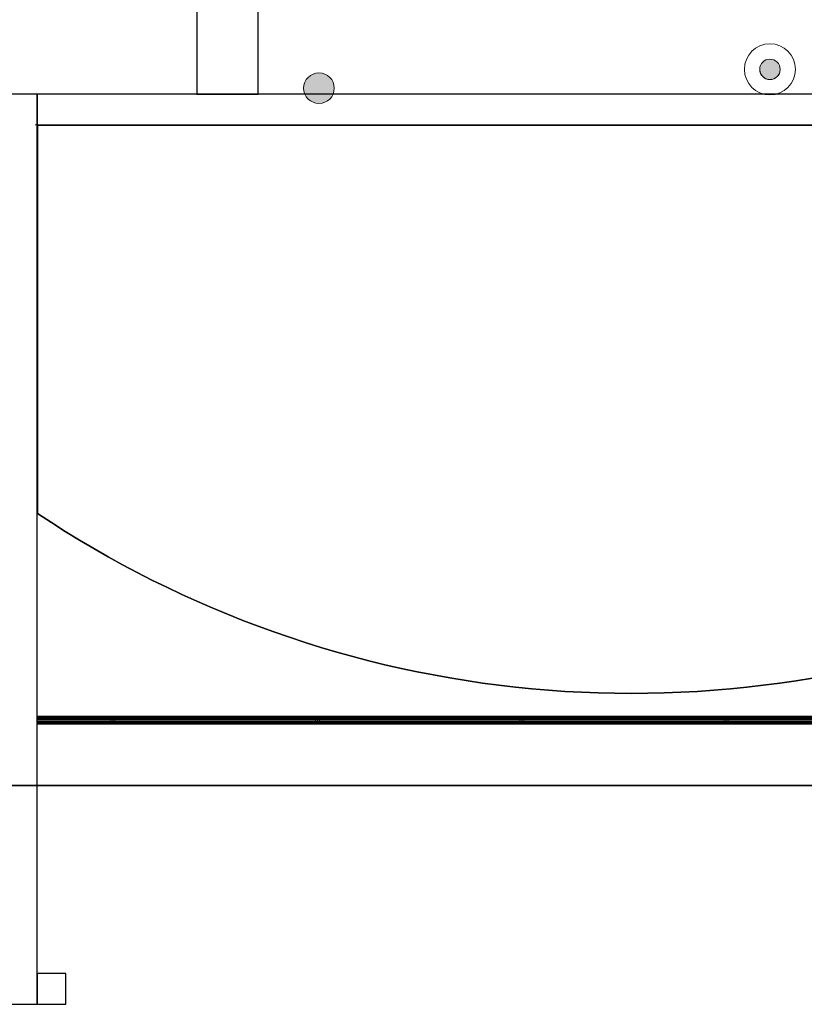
# Model space of a CAD drawing. Header units: metres. Extents: x 397.7 to 427.5, y 12.8 to 28.3.
# Tile 3 of 9: x 409.7 to 413.5, y 19.9 to 24.7. Entities that reach past the tile are written whole.
import ezdxf

# ---------------------------------------------------------------- set-up
doc = ezdxf.new("R2010")
doc.units = ezdxf.units.M
doc.layers.add('01_SUELOS', color=7, linetype='Continuous', lineweight=25, true_color=0x007f00)
for name, color, linetype, lineweight in [('A-DETL-____-MBND', 7, 'Continuous', 18), ('A-DETL-GENF-OTLN', 7, 'Continuous', 18), ('A-FLOR-HRAL-OTLN', 7, 'Continuous', 18), ('A-WALL-____-MCUT', 7, 'Continuous', 25), ('A-WALL-____-OTLN', 7, 'Continuous', 25)]:
    doc.layers.add(name, color=color, linetype=linetype, lineweight=lineweight)

# ---------------------------------------------------------------- blocks, each defined once
blk = doc.blocks.new('Family - Forjat P5-151942-09_PCI_PSC')
at = {"layer": '01_SUELOS', "color": 9, "true_color": 0xaad4aa}
for p, q in [((11.4518, 9.1488), (11.4518, 11.0488)), ((11.4518, 11.0488), (11.4518, 9.1488)), ((11.4518, 11.0488), (17.1918, 11.0488)), ((17.1918, 11.0488), (11.4518, 11.0488)), ((11.5195, 9.1044), (11.4518, 9.1488)), ((11.4518, 9.1488), (11.5195, 9.1044)), ((11.5879, 9.061), (11.5195, 9.1044)), ((11.5195, 9.1044), (11.5879, 9.061)), ((11.657, 9.0187), (11.5879, 9.061)), ((11.5879, 9.061), (11.657, 9.0187)), ((11.7267, 8.9774), (11.657, 9.0187)), ((11.657, 9.0187), (11.7267, 8.9774)), ((11.797, 8.9373), (11.7267, 8.9774)), ((11.7267, 8.9774), (11.797, 8.9373)), ((11.868, 8.8982), (11.797, 8.9373)), ((11.797, 8.9373), (11.868, 8.8982)), ((11.9396, 8.8602), (11.868, 8.8982)), ((11.868, 8.8982), (11.9396, 8.8602)), ((12.0117, 8.8234), (11.9396, 8.8602)), ((11.9396, 8.8602), (12.0117, 8.8234)), ((12.0844, 8.7876), (12.0117, 8.8234)), ((12.0117, 8.8234), (12.0844, 8.7876)), ((12.1576, 8.753), (12.0844, 8.7876)), ((12.0844, 8.7876), (12.1576, 8.753)), ((12.2314, 8.7196), (12.1576, 8.753)), ((12.1576, 8.753), (12.2314, 8.7196)), ((12.3057, 8.6872), (12.2314, 8.7196)), ((12.2314, 8.7196), (12.3057, 8.6872)), ((12.3805, 8.6561), (12.3057, 8.6872)), ((12.3057, 8.6872), (12.3805, 8.6561)), ((12.4557, 8.6261), (12.3805, 8.6561)), ((12.3805, 8.6561), (12.4557, 8.6261)), ((12.5314, 8.5972), (12.4557, 8.6261)), ((12.4557, 8.6261), (12.5314, 8.5972)), ((12.6076, 8.5696), (12.5314, 8.5972)), ((12.5314, 8.5972), (12.6076, 8.5696)), ((12.6841, 8.5431), (12.6076, 8.5696)), ((12.6076, 8.5696), (12.6841, 8.5431)), ((12.7611, 8.5178), (12.6841, 8.5431)), ((12.6841, 8.5431), (12.7611, 8.5178)), ((12.8384, 8.4937), (12.7611, 8.5178)), ((12.7611, 8.5178), (12.8384, 8.4937)), ((12.9161, 8.4708), (12.8384, 8.4937)), ((12.8384, 8.4937), (12.9161, 8.4708)), ((12.9942, 8.4491), (12.9161, 8.4708)), ((12.9161, 8.4708), (12.9942, 8.4491)), ((13.0725, 8.4286), (12.9942, 8.4491)), ((12.9942, 8.4491), (13.0725, 8.4286)), ((13.1512, 8.4093), (13.0725, 8.4286)), ((13.0725, 8.4286), (13.1512, 8.4093)), ((13.2302, 8.3913), (13.1512, 8.4093)), ((13.1512, 8.4093), (13.2302, 8.3913)), ((13.3094, 8.3745), (13.2302, 8.3913)), ((13.2302, 8.3913), (13.3094, 8.3745)), ((13.3889, 8.3589), (13.3094, 8.3745)), ((13.3094, 8.3745), (13.3889, 8.3589)), ((13.4687, 8.3445), (13.3889, 8.3589)), ((13.3889, 8.3589), (13.4687, 8.3445)), ((13.5486, 8.3314), (13.4687, 8.3445)), ((13.4687, 8.3445), (13.5486, 8.3314)), ((15.2423, 8.3441), (15.1623, 8.331)), ((15.1623, 8.331), (15.2423, 8.3441)), ((13.6287, 8.3195), (13.5486, 8.3314)), ((13.5486, 8.3314), (13.6287, 8.3195)), ((13.709, 8.3089), (13.6287, 8.3195)), ((13.6287, 8.3195), (13.709, 8.3089)), ((13.7895, 8.2995), (13.709, 8.3089)), ((13.709, 8.3089), (13.7895, 8.2995)), ((13.8701, 8.2913), (13.7895, 8.2995)), ((13.7895, 8.2995), (13.8701, 8.2913)), ((13.9508, 8.2844), (13.8701, 8.2913)), ((13.8701, 8.2913), (13.9508, 8.2844)), ((14.0316, 8.2787), (13.9508, 8.2844)), ((13.9508, 8.2844), (14.0316, 8.2787)), ((14.7601, 8.2842), (14.6793, 8.2786)), ((14.6793, 8.2786), (14.7601, 8.2842)), ((14.8408, 8.2911), (14.7601, 8.2842)), ((14.7601, 8.2842), (14.8408, 8.2911)), ((14.9214, 8.2992), (14.8408, 8.2911)), ((14.8408, 8.2911), (14.9214, 8.2992)), ((15.0019, 8.3086), (14.9214, 8.2992)), ((14.9214, 8.2992), (15.0019, 8.3086)), ((15.0822, 8.3192), (15.0019, 8.3086)), ((15.0019, 8.3086), (15.0822, 8.3192)), ((15.1623, 8.331), (15.0822, 8.3192)), ((15.0822, 8.3192), (15.1623, 8.331)), ((14.1125, 8.2743), (14.0316, 8.2787)), ((14.0316, 8.2787), (14.1125, 8.2743)), ((14.1935, 8.2712), (14.1125, 8.2743)), ((14.1125, 8.2743), (14.1935, 8.2712)), ((14.2744, 8.2693), (14.1935, 8.2712)), ((14.1935, 8.2712), (14.2744, 8.2693)), ((14.3554, 8.2686), (14.2744, 8.2693)), ((14.2744, 8.2693), (14.3554, 8.2686)), ((14.4365, 8.2692), (14.3554, 8.2686)), ((14.3554, 8.2686), (14.4365, 8.2692)), ((14.5174, 8.2711), (14.4365, 8.2692)), ((14.4365, 8.2692), (14.5174, 8.2711)), ((14.5984, 8.2742), (14.5174, 8.2711)), ((14.5174, 8.2711), (14.5984, 8.2742)), ((14.6793, 8.2786), (14.5984, 8.2742)), ((14.5984, 8.2742), (14.6793, 8.2786))]:
    blk.add_line(p, q, dxfattribs=at)
blk = doc.blocks.new('Family - Mur PSC-156030-09_PCI_PSC')
at = {"layer": 'A-WALL-____-MCUT', "color": 253, "true_color": 0xaaaaaa}
for p, q in [((0.14, 0.15), (0, 0.15)), ((0, 0.15), (0, 0)), ((0.14, 0), (0.14, 0.15)), ((0, 0), (0.14, 0))]:
    blk.add_line(p, q, dxfattribs=at)
at = {"layer": 'A-WALL-____-OTLN', "color": 253, "true_color": 0xaaaaaa}
for p, q in [((0.14, 0.15), (0, 0.15)), ((0, 0.15), (0, 0)), ((0.14, 0), (0.14, 0.15)), ((0, 0), (0.14, 0))]:
    blk.add_line(p, q, dxfattribs=at)
at = {"layer": 'A-WALL-____-OTLN', "color": 253, "lineweight": 18, "true_color": 0xaaaaaa}
blk.add_line((-0.01, 0), (0.14, 0), dxfattribs=at)
blk = doc.blocks.new('Family - Mur PSC-156051-09_PCI_PSC')
at = {"layer": 'A-WALL-____-MCUT', "color": 253, "true_color": 0xaaaaaa}
for p, q in [((4.4509, 0.16), (0, 0.16)), ((0, 0.16), (0, 0)), ((4.4509, 0), (4.4509, 0.16)), ((0, 0), (4.4509, 0))]:
    blk.add_line(p, q, dxfattribs=at)
at = {"layer": 'A-WALL-____-OTLN', "color": 253, "true_color": 0xaaaaaa}
for p, q in [((4.4509, 0.16), (0, 0.16)), ((0, 0.16), (0, 0)), ((4.4509, 0), (4.4509, 0.16)), ((0, 0), (4.4509, 0))]:
    blk.add_line(p, q, dxfattribs=at)
at = {"layer": 'A-WALL-____-OTLN', "color": 253, "lineweight": 18, "true_color": 0xaaaaaa}
blk.add_line((0, 0), (4.4509, 0), dxfattribs=at)
blk = doc.blocks.new('Family - Mur PSC-156057-09_PCI_PSC')
at = {"layer": 'A-WALL-____-MCUT', "color": 253, "true_color": 0xaaaaaa}
for p, q in [((5.742, 0.15), (0, 0.15)), ((0, 0.15), (0, 0)), ((5.742, 0), (5.742, 0.15)), ((0, 0), (5.742, 0))]:
    blk.add_line(p, q, dxfattribs=at)
at = {"layer": 'A-WALL-____-OTLN', "color": 253, "true_color": 0xaaaaaa}
for p, q in [((5.742, 0.15), (0, 0.15)), ((0, 0.15), (0, 0)), ((5.742, 0), (5.742, 0.15)), ((0, 0), (5.742, 0))]:
    blk.add_line(p, q, dxfattribs=at)
at = {"layer": 'A-WALL-____-OTLN', "color": 253, "lineweight": 18, "true_color": 0xaaaaaa}
blk.add_line((-0.01, 0), (5.742, 0), dxfattribs=at)
blk = doc.blocks.new('Family - Paviment PSC-156093-09_PCI_PSC')
at = {"layer": '01_SUELOS', "color": 9, "true_color": 0xaad4aa}
for p, q in [((17.508, 7.6797), (11.4559, 7.6797)), ((11.4559, 7.6797), (17.508, 7.6797))]:
    blk.add_line(p, q, dxfattribs=at)
blk = doc.blocks.new('Family - Baranna PSC exterior-156106-09_PCI_PSC')
at = {"layer": 'A-FLOR-HRAL-OTLN', "color": 253, "true_color": 0xaaaaaa}
for p, q in [((0, 0.0346), (0, 0.04)), ((0, 0.04), (0, 0.0346)), ((5.742, 0.04), (0, 0.04)), ((5.742, 0.04), (0, 0.04)), ((0, 0.0254), (0, 0.0346)), ((0, 0.0346), (0, 0.0254)), ((5.742, 0.0346), (0, 0.0346)), ((5.742, 0.0346), (0, 0.0346)), ((0, 0.0273), (0, 0.03)), ((0, 0.03), (0, 0.0273)), ((0.371, 0.03), (0, 0.03)), ((0.371, 0.03), (0, 0.03)), ((0, 0.0227), (0, 0.0273)), ((0, 0.0273), (0, 0.0227)), ((0.371, 0.0273), (0, 0.0273)), ((0.371, 0.0273), (0, 0.0273)), ((0, 0.0146), (0, 0.0254)), ((0, 0.0254), (0, 0.0146)), ((5.742, 0.0254), (0, 0.0254)), ((5.742, 0.0254), (0, 0.0254)), ((0, 0.0173), (0, 0.0227)), ((0, 0.0227), (0, 0.0173)), ((0.371, 0.0227), (0, 0.0227)), ((0.371, 0.0227), (0, 0.0227)), ((0, 0.0127), (0, 0.0173)), ((0, 0.0173), (0, 0.0127)), ((0.371, 0.0173), (0, 0.0173)), ((0.371, 0.0173), (0, 0.0173)), ((0, 0.0054), (0, 0.0146)), ((0, 0.0146), (0, 0.0054)), ((5.742, 0.0146), (0, 0.0146)), ((5.742, 0.0146), (0, 0.0146)), ((0, 0.01), (0, 0.0127)), ((0, 0.0127), (0, 0.01)), ((0.371, 0.0127), (0, 0.0127)), ((0.371, 0.0127), (0, 0.0127)), ((0, 0.01), (0.371, 0.01)), ((0.371, 0.01), (0, 0.01)), ((0, 0), (0, 0.0054)), ((0, 0.0054), (0, 0)), ((5.742, 0.0054), (0, 0.0054)), ((5.742, 0.0054), (0, 0.0054)), ((0, 0), (5.742, 0)), ((0.361, 0.0227), (0.3637, 0.0273)), ((0.3637, 0.0273), (0.361, 0.0227)), ((0.361, 0.0173), (0.361, 0.0227)), ((0.361, 0.0227), (0.361, 0.0173)), ((0.3637, 0.0127), (0.361, 0.0173)), ((0.361, 0.0173), (0.3637, 0.0127)), ((0.3637, 0.0273), (0.3683, 0.03)), ((0.3683, 0.03), (0.3637, 0.0273)), ((0.3683, 0.01), (0.3637, 0.0127)), ((0.3637, 0.0127), (0.3683, 0.01)), ((0.3683, 0.03), (0.3737, 0.03)), ((0.3737, 0.03), (0.3683, 0.03)), ((0.3737, 0.01), (0.3683, 0.01)), ((0.3683, 0.01), (0.3737, 0.01)), ((0.371, 0.0273), (0.371, 0.03)), ((0.371, 0.03), (0.371, 0.0273)), ((0.371, 0.0273), (0.371, 0.03)), ((0.371, 0.03), (0.371, 0.0273)), ((1.371, 0.03), (0.371, 0.03)), ((1.371, 0.03), (0.371, 0.03)), ((0.371, 0.0227), (0.371, 0.0273)), ((0.371, 0.0273), (0.371, 0.0227)), ((0.371, 0.0227), (0.371, 0.0273)), ((0.371, 0.0273), (0.371, 0.0227)), ((1.371, 0.0273), (0.371, 0.0273)), ((1.371, 0.0273), (0.371, 0.0273)), ((0.371, 0.0173), (0.371, 0.0227)), ((0.371, 0.0227), (0.371, 0.0173)), ((0.371, 0.0173), (0.371, 0.0227)), ((0.371, 0.0227), (0.371, 0.0173)), ((1.371, 0.0227), (0.371, 0.0227)), ((1.371, 0.0227), (0.371, 0.0227)), ((0.371, 0.0127), (0.371, 0.0173)), ((0.371, 0.0173), (0.371, 0.0127)), ((0.371, 0.0127), (0.371, 0.0173)), ((0.371, 0.0173), (0.371, 0.0127)), ((1.371, 0.0173), (0.371, 0.0173)), ((1.371, 0.0173), (0.371, 0.0173)), ((0.371, 0.0127), (0.371, 0.01)), ((0.371, 0.01), (0.371, 0.0127)), ((0.371, 0.01), (0.371, 0.0127)), ((0.371, 0.0127), (0.371, 0.01)), ((1.371, 0.0127), (0.371, 0.0127)), ((1.371, 0.0127), (0.371, 0.0127)), ((0.371, 0.01), (1.371, 0.01)), ((1.371, 0.01), (0.371, 0.01)), ((0.3737, 0.03), (0.3783, 0.0273)), ((0.3783, 0.0273), (0.3737, 0.03)), ((0.3783, 0.0127), (0.3737, 0.01)), ((0.3737, 0.01), (0.3783, 0.0127)), ((0.3783, 0.0273), (0.381, 0.0227)), ((0.381, 0.0227), (0.3783, 0.0273)), ((0.381, 0.0173), (0.3783, 0.0127)), ((0.3783, 0.0127), (0.381, 0.0173)), ((0.381, 0.0227), (0.381, 0.0173)), ((0.381, 0.0173), (0.381, 0.0227)), ((1.361, 0.0227), (1.3637, 0.0273)), ((1.3637, 0.0273), (1.361, 0.0227)), ((1.361, 0.0173), (1.361, 0.0227)), ((1.361, 0.0227), (1.361, 0.0173)), ((1.3637, 0.0127), (1.361, 0.0173)), ((1.361, 0.0173), (1.3637, 0.0127)), ((1.3637, 0.0273), (1.3683, 0.03)), ((1.3683, 0.03), (1.3637, 0.0273)), ((1.3683, 0.01), (1.3637, 0.0127)), ((1.3637, 0.0127), (1.3683, 0.01)), ((1.3683, 0.03), (1.3737, 0.03)), ((1.3737, 0.03), (1.3683, 0.03)), ((1.3737, 0.01), (1.3683, 0.01)), ((1.3683, 0.01), (1.3737, 0.01)), ((1.371, 0.0273), (1.371, 0.03)), ((1.371, 0.03), (1.371, 0.0273)), ((2.371, 0.03), (1.371, 0.03)), ((2.371, 0.03), (1.371, 0.03)), ((1.371, 0.0273), (1.371, 0.03)), ((1.371, 0.03), (1.371, 0.0273)), ((1.371, 0.0227), (1.371, 0.0273)), ((1.371, 0.0273), (1.371, 0.0227)), ((2.371, 0.0273), (1.371, 0.0273)), ((2.371, 0.0273), (1.371, 0.0273)), ((1.371, 0.0227), (1.371, 0.0273)), ((1.371, 0.0273), (1.371, 0.0227)), ((1.371, 0.0173), (1.371, 0.0227)), ((1.371, 0.0227), (1.371, 0.0173)), ((2.371, 0.0227), (1.371, 0.0227)), ((2.371, 0.0227), (1.371, 0.0227)), ((1.371, 0.0173), (1.371, 0.0227)), ((1.371, 0.0227), (1.371, 0.0173)), ((1.371, 0.0127), (1.371, 0.0173)), ((1.371, 0.0173), (1.371, 0.0127)), ((2.371, 0.0173), (1.371, 0.0173)), ((2.371, 0.0173), (1.371, 0.0173)), ((1.371, 0.0127), (1.371, 0.0173)), ((1.371, 0.0173), (1.371, 0.0127)), ((1.371, 0.01), (1.371, 0.0127)), ((1.371, 0.0127), (1.371, 0.01)), ((2.371, 0.0127), (1.371, 0.0127)), ((2.371, 0.0127), (1.371, 0.0127)), ((1.371, 0.0127), (1.371, 0.01)), ((1.371, 0.01), (1.371, 0.0127)), ((1.371, 0.01), (2.371, 0.01)), ((2.371, 0.01), (1.371, 0.01)), ((1.3737, 0.03), (1.3783, 0.0273)), ((1.3783, 0.0273), (1.3737, 0.03)), ((1.3783, 0.0127), (1.3737, 0.01)), ((1.3737, 0.01), (1.3783, 0.0127)), ((1.3783, 0.0273), (1.381, 0.0227)), ((1.381, 0.0227), (1.3783, 0.0273)), ((1.381, 0.0173), (1.3783, 0.0127)), ((1.3783, 0.0127), (1.381, 0.0173)), ((1.381, 0.0227), (1.381, 0.0173)), ((1.381, 0.0173), (1.381, 0.0227)), ((2.361, 0.0227), (2.3637, 0.0273)), ((2.3637, 0.0273), (2.361, 0.0227)), ((2.361, 0.0173), (2.361, 0.0227)), ((2.361, 0.0227), (2.361, 0.0173)), ((2.3637, 0.0127), (2.361, 0.0173)), ((2.361, 0.0173), (2.3637, 0.0127)), ((2.3637, 0.0273), (2.3683, 0.03)), ((2.3683, 0.03), (2.3637, 0.0273)), ((2.3683, 0.01), (2.3637, 0.0127)), ((2.3637, 0.0127), (2.3683, 0.01)), ((2.3683, 0.03), (2.3737, 0.03)), ((2.3737, 0.03), (2.3683, 0.03)), ((2.3737, 0.01), (2.3683, 0.01)), ((2.3683, 0.01), (2.3737, 0.01)), ((2.371, 0.0273), (2.371, 0.03)), ((2.371, 0.03), (2.371, 0.0273)), ((3.371, 0.03), (2.371, 0.03)), ((3.371, 0.03), (2.371, 0.03)), ((2.371, 0.0273), (2.371, 0.03)), ((2.371, 0.03), (2.371, 0.0273)), ((2.371, 0.0227), (2.371, 0.0273)), ((2.371, 0.0273), (2.371, 0.0227)), ((3.371, 0.0273), (2.371, 0.0273)), ((3.371, 0.0273), (2.371, 0.0273)), ((2.371, 0.0227), (2.371, 0.0273)), ((2.371, 0.0273), (2.371, 0.0227)), ((2.371, 0.0173), (2.371, 0.0227)), ((2.371, 0.0227), (2.371, 0.0173)), ((3.371, 0.0227), (2.371, 0.0227)), ((3.371, 0.0227), (2.371, 0.0227)), ((2.371, 0.0173), (2.371, 0.0227)), ((2.371, 0.0227), (2.371, 0.0173)), ((2.371, 0.0127), (2.371, 0.0173)), ((2.371, 0.0173), (2.371, 0.0127)), ((3.371, 0.0173), (2.371, 0.0173)), ((3.371, 0.0173), (2.371, 0.0173)), ((2.371, 0.0127), (2.371, 0.0173)), ((2.371, 0.0173), (2.371, 0.0127)), ((2.371, 0.01), (2.371, 0.0127)), ((2.371, 0.0127), (2.371, 0.01)), ((3.371, 0.0127), (2.371, 0.0127)), ((3.371, 0.0127), (2.371, 0.0127)), ((2.371, 0.0127), (2.371, 0.01)), ((2.371, 0.01), (2.371, 0.0127)), ((2.371, 0.01), (3.371, 0.01)), ((3.371, 0.01), (2.371, 0.01)), ((2.3737, 0.03), (2.3783, 0.0273)), ((2.3783, 0.0273), (2.3737, 0.03)), ((2.3783, 0.0127), (2.3737, 0.01)), ((2.3737, 0.01), (2.3783, 0.0127)), ((2.3783, 0.0273), (2.381, 0.0227)), ((2.381, 0.0227), (2.3783, 0.0273)), ((2.381, 0.0173), (2.3783, 0.0127)), ((2.3783, 0.0127), (2.381, 0.0173)), ((2.381, 0.0227), (2.381, 0.0173)), ((2.381, 0.0173), (2.381, 0.0227)), ((3.361, 0.0227), (3.3637, 0.0273)), ((3.3637, 0.0273), (3.361, 0.0227)), ((3.361, 0.0173), (3.361, 0.0227)), ((3.361, 0.0227), (3.361, 0.0173)), ((3.3637, 0.0127), (3.361, 0.0173)), ((3.361, 0.0173), (3.3637, 0.0127)), ((3.3637, 0.0273), (3.3683, 0.03)), ((3.3683, 0.03), (3.3637, 0.0273)), ((3.3683, 0.01), (3.3637, 0.0127)), ((3.3637, 0.0127), (3.3683, 0.01)), ((3.3683, 0.03), (3.3737, 0.03)), ((3.3737, 0.03), (3.3683, 0.03)), ((3.3737, 0.01), (3.3683, 0.01)), ((3.3683, 0.01), (3.3737, 0.01)), ((3.371, 0.0273), (3.371, 0.03)), ((3.371, 0.03), (3.371, 0.0273)), ((4.371, 0.03), (3.371, 0.03)), ((4.371, 0.03), (3.371, 0.03)), ((3.371, 0.0273), (3.371, 0.03)), ((3.371, 0.03), (3.371, 0.0273)), ((3.371, 0.0227), (3.371, 0.0273)), ((3.371, 0.0273), (3.371, 0.0227)), ((4.371, 0.0273), (3.371, 0.0273)), ((4.371, 0.0273), (3.371, 0.0273)), ((3.371, 0.0227), (3.371, 0.0273)), ((3.371, 0.0273), (3.371, 0.0227)), ((3.371, 0.0173), (3.371, 0.0227)), ((3.371, 0.0227), (3.371, 0.0173)), ((4.371, 0.0227), (3.371, 0.0227)), ((4.371, 0.0227), (3.371, 0.0227)), ((3.371, 0.0173), (3.371, 0.0227)), ((3.371, 0.0227), (3.371, 0.0173)), ((3.371, 0.0127), (3.371, 0.0173)), ((3.371, 0.0173), (3.371, 0.0127)), ((4.371, 0.0173), (3.371, 0.0173)), ((4.371, 0.0173), (3.371, 0.0173)), ((3.371, 0.0127), (3.371, 0.0173)), ((3.371, 0.0173), (3.371, 0.0127)), ((3.371, 0.01), (3.371, 0.0127)), ((3.371, 0.0127), (3.371, 0.01)), ((4.371, 0.0127), (3.371, 0.0127)), ((4.371, 0.0127), (3.371, 0.0127)), ((3.371, 0.0127), (3.371, 0.01)), ((3.371, 0.01), (3.371, 0.0127)), ((3.371, 0.01), (4.371, 0.01)), ((4.371, 0.01), (3.371, 0.01)), ((3.3737, 0.03), (3.3783, 0.0273)), ((3.3783, 0.0273), (3.3737, 0.03)), ((3.3783, 0.0127), (3.3737, 0.01)), ((3.3737, 0.01), (3.3783, 0.0127)), ((3.3783, 0.0273), (3.381, 0.0227)), ((3.381, 0.0227), (3.3783, 0.0273)), ((3.381, 0.0173), (3.3783, 0.0127)), ((3.3783, 0.0127), (3.381, 0.0173)), ((3.381, 0.0227), (3.381, 0.0173)), ((3.381, 0.0173), (3.381, 0.0227)), ((4.361, 0.0227), (4.3637, 0.0273)), ((4.3637, 0.0273), (4.361, 0.0227)), ((4.361, 0.0173), (4.361, 0.0227)), ((4.361, 0.0227), (4.361, 0.0173)), ((4.3637, 0.0127), (4.361, 0.0173)), ((4.361, 0.0173), (4.3637, 0.0127)), ((4.3637, 0.0273), (4.3683, 0.03)), ((4.3683, 0.03), (4.3637, 0.0273)), ((4.3683, 0.01), (4.3637, 0.0127)), ((4.3637, 0.0127), (4.3683, 0.01)), ((4.3683, 0.03), (4.3737, 0.03)), ((4.3737, 0.03), (4.3683, 0.03)), ((4.3737, 0.01), (4.3683, 0.01)), ((4.3683, 0.01), (4.3737, 0.01)), ((4.371, 0.0273), (4.371, 0.03)), ((4.371, 0.03), (4.371, 0.0273)), ((4.371, 0.0273), (4.371, 0.03)), ((4.371, 0.03), (4.371, 0.0273)), ((5.371, 0.03), (4.371, 0.03)), ((5.371, 0.03), (4.371, 0.03)), ((4.371, 0.0227), (4.371, 0.0273)), ((4.371, 0.0273), (4.371, 0.0227)), ((4.371, 0.0227), (4.371, 0.0273)), ((4.371, 0.0273), (4.371, 0.0227)), ((5.371, 0.0273), (4.371, 0.0273)), ((5.371, 0.0273), (4.371, 0.0273)), ((4.371, 0.0173), (4.371, 0.0227)), ((4.371, 0.0227), (4.371, 0.0173)), ((4.371, 0.0173), (4.371, 0.0227)), ((4.371, 0.0227), (4.371, 0.0173)), ((5.371, 0.0227), (4.371, 0.0227)), ((5.371, 0.0227), (4.371, 0.0227)), ((4.371, 0.0127), (4.371, 0.0173)), ((4.371, 0.0173), (4.371, 0.0127)), ((4.371, 0.0127), (4.371, 0.0173)), ((4.371, 0.0173), (4.371, 0.0127)), ((5.371, 0.0173), (4.371, 0.0173)), ((5.371, 0.0173), (4.371, 0.0173)), ((4.371, 0.0127), (4.371, 0.01)), ((4.371, 0.01), (4.371, 0.0127)), ((4.371, 0.01), (4.371, 0.0127)), ((4.371, 0.0127), (4.371, 0.01)), ((5.371, 0.0127), (4.371, 0.0127)), ((5.371, 0.0127), (4.371, 0.0127)), ((4.371, 0.01), (5.371, 0.01)), ((5.371, 0.01), (4.371, 0.01)), ((4.3737, 0.03), (4.3783, 0.0273)), ((4.3783, 0.0273), (4.3737, 0.03)), ((4.3783, 0.0127), (4.3737, 0.01)), ((4.3737, 0.01), (4.3783, 0.0127)), ((4.3783, 0.0273), (4.381, 0.0227)), ((4.381, 0.0227), (4.3783, 0.0273)), ((4.381, 0.0173), (4.3783, 0.0127)), ((4.3783, 0.0127), (4.381, 0.0173)), ((4.381, 0.0227), (4.381, 0.0173)), ((4.381, 0.0173), (4.381, 0.0227)), ((5.361, 0.0227), (5.3637, 0.0273)), ((5.3637, 0.0273), (5.361, 0.0227)), ((5.361, 0.0173), (5.361, 0.0227)), ((5.361, 0.0227), (5.361, 0.0173)), ((5.3637, 0.0127), (5.361, 0.0173)), ((5.361, 0.0173), (5.3637, 0.0127)), ((5.3637, 0.0273), (5.3683, 0.03)), ((5.3683, 0.03), (5.3637, 0.0273)), ((5.3683, 0.01), (5.3637, 0.0127)), ((5.3637, 0.0127), (5.3683, 0.01)), ((5.3683, 0.03), (5.3737, 0.03)), ((5.3737, 0.03), (5.3683, 0.03)), ((5.3737, 0.01), (5.3683, 0.01)), ((5.3683, 0.01), (5.3737, 0.01)), ((5.371, 0.0273), (5.371, 0.03)), ((5.371, 0.03), (5.371, 0.0273)), ((5.742, 0.03), (5.371, 0.03)), ((5.742, 0.03), (5.371, 0.03)), ((5.371, 0.0273), (5.371, 0.03)), ((5.371, 0.03), (5.371, 0.0273)), ((5.371, 0.0227), (5.371, 0.0273)), ((5.371, 0.0273), (5.371, 0.0227)), ((5.742, 0.0273), (5.371, 0.0273)), ((5.742, 0.0273), (5.371, 0.0273)), ((5.371, 0.0227), (5.371, 0.0273)), ((5.371, 0.0273), (5.371, 0.0227)), ((5.371, 0.0173), (5.371, 0.0227)), ((5.371, 0.0227), (5.371, 0.0173)), ((5.742, 0.0227), (5.371, 0.0227)), ((5.742, 0.0227), (5.371, 0.0227)), ((5.371, 0.0173), (5.371, 0.0227)), ((5.371, 0.0227), (5.371, 0.0173)), ((5.371, 0.0127), (5.371, 0.0173)), ((5.371, 0.0173), (5.371, 0.0127)), ((5.742, 0.0173), (5.371, 0.0173)), ((5.742, 0.0173), (5.371, 0.0173)), ((5.371, 0.0127), (5.371, 0.0173)), ((5.371, 0.0173), (5.371, 0.0127)), ((5.371, 0.01), (5.371, 0.0127)), ((5.371, 0.0127), (5.371, 0.01)), ((5.742, 0.0127), (5.371, 0.0127)), ((5.742, 0.0127), (5.371, 0.0127)), ((5.371, 0.0127), (5.371, 0.01)), ((5.371, 0.01), (5.371, 0.0127)), ((5.371, 0.01), (5.742, 0.01)), ((5.742, 0.01), (5.371, 0.01)), ((5.3737, 0.03), (5.3783, 0.0273)), ((5.3783, 0.0273), (5.3737, 0.03)), ((5.3783, 0.0127), (5.3737, 0.01)), ((5.3737, 0.01), (5.3783, 0.0127)), ((5.3783, 0.0273), (5.381, 0.0227)), ((5.381, 0.0227), (5.3783, 0.0273)), ((5.381, 0.0173), (5.3783, 0.0127)), ((5.3783, 0.0127), (5.381, 0.0173)), ((5.381, 0.0227), (5.381, 0.0173)), ((5.381, 0.0173), (5.381, 0.0227)), ((5.742, 0.0346), (5.742, 0.04)), ((5.742, 0.04), (5.742, 0.0346)), ((5.742, 0.0254), (5.742, 0.0346)), ((5.742, 0.0346), (5.742, 0.0254)), ((5.742, 0.0273), (5.742, 0.03)), ((5.742, 0.03), (5.742, 0.0273)), ((5.742, 0.0227), (5.742, 0.0273)), ((5.742, 0.0273), (5.742, 0.0227)), ((5.742, 0.0146), (5.742, 0.0254)), ((5.742, 0.0254), (5.742, 0.0146)), ((5.742, 0.0173), (5.742, 0.0227)), ((5.742, 0.0227), (5.742, 0.0173)), ((5.742, 0.0127), (5.742, 0.0173)), ((5.742, 0.0173), (5.742, 0.0127)), ((5.742, 0.0054), (5.742, 0.0146)), ((5.742, 0.0146), (5.742, 0.0054)), ((5.742, 0.0127), (5.742, 0.01)), ((5.742, 0.01), (5.742, 0.0127)), ((5.742, 0.0054), (5.742, 0)), ((5.742, 0), (5.742, 0.0054)), ((5.742, 0), (0, 0))]:
    blk.add_line(p, q, dxfattribs=at)
blk = doc.blocks.new('Family - Mur PSC-156112-09_PCI_PSC')
at = {"layer": 'A-WALL-____-MCUT', "color": 253, "true_color": 0xaaaaaa}
for p, q in [((0.55, 0.3), (0, 0.3)), ((0, 0.3), (0, 0)), ((0.55, 0), (0.55, 0.3)), ((0, 0), (0.55, 0))]:
    blk.add_line(p, q, dxfattribs=at)
at = {"layer": 'A-WALL-____-OTLN', "color": 253, "true_color": 0xaaaaaa}
for p, q in [((0.55, 0.3), (0, 0.3)), ((0, 0.3), (0, 0)), ((0.55, 0), (0.55, 0.3)), ((0, 0), (0.55, 0))]:
    blk.add_line(p, q, dxfattribs=at)
at = {"layer": 'A-WALL-____-OTLN', "color": 253, "lineweight": 18, "true_color": 0xaaaaaa}
blk.add_line((0, 0), (0.55, 0), dxfattribs=at)
blk = doc.blocks.new('LONDR55-XX_ZZ-ARQ-CAA-M3D-Londres55_ifc-1-09_PCI_PSC')
at = {"layer": '01_SUELOS', "color": 253, "lineweight": 18, "true_color": 0xaaaaaa}
for name, p in [('Family - Forjat P5-151942-09_PCI_PSC', (398.2952, 13.1106)), ('Family - Paviment PSC-156093-09_PCI_PSC', (398.1289, 13.249))]:
    blk.add_blockref(name, p, dxfattribs=at)
at = {"layer": 'A-FLOR-HRAL-OTLN', "color": 253, "lineweight": 18, "true_color": 0xaaaaaa}
blk.add_blockref('Family - Baranna PSC exterior-156106-09_PCI_PSC', (409.7449, 21.2287), dxfattribs=at)
at = {"layer": 'A-WALL-____-OTLN', "color": 253, "lineweight": 18, "true_color": 0xaaaaaa}
for name, p, rotation in [('Family - Mur PSC-156112-09_PCI_PSC', (410.5269, 24.8596), 270), ('Family - Mur PSC-156051-09_PCI_PSC', (409.7449, 19.8587), 90)]:
    blk.add_blockref(name, p, dxfattribs=dict(at, rotation=rotation))
for name, p in [('Family - Mur PSC-156057-09_PCI_PSC', (409.7449, 24.1596)), ('Family - Mur PSC-156030-09_PCI_PSC', (409.7449, 19.8587))]:
    blk.add_blockref(name, p, dxfattribs=at)
blk = doc.blocks.new('ZYR_12_01_08 Retenidor Electromagnètic - ZYR_12_01_08 Retenidor Electromagnètic-932781-09_PCI_PSC')
at = {"layer": 'A-DETL-____-MBND', "true_color": 0xff0909}
blk.add_hatch(color=1, dxfattribs=at).paths.add_polyline_path([(-0.075, 0), (-0.0724, -0.0194), (-0.065, -0.0375), (-0.053, -0.053), (-0.0375, -0.065), (-0.0194, -0.0724), (0, -0.075), (0.0194, -0.0724), (0.0375, -0.065), (0.053, -0.053), (0.065, -0.0375), (0.0724, -0.0194), (0.075, 0), (0.0724, 0.0194), (0.065, 0.0375), (0.053, 0.053), (0.0375, 0.065), (0.0194, 0.0724), (0, 0.075), (-0.0194, 0.0724), (-0.0375, 0.065), (-0.053, 0.053), (-0.065, 0.0375), (-0.0724, 0.0194)])
at = {"layer": 'A-DETL-____-MBND', "color": 1, "true_color": 0xff0000}
blk.add_circle((0, 0), 0.075, dxfattribs=at)
for start, end in [(360, 180), (180, 360)]:
    blk.add_arc((0, 0), 0.075, start, end, dxfattribs=at)
blk = doc.blocks.new('ZYR_12_01_08 Polsadors - 01 Polsador Emergència-948352-09_PCI_PSC')
at = {"layer": 'A-DETL-GENF-OTLN', "true_color": 0xff0909}
blk.add_hatch(color=1, dxfattribs=at).paths.add_polyline_path([(0.5865, -0.075), (0.5736, -0.0767), (0.5615, -0.0817), (0.5512, -0.0896), (0.5432, -0.1), (0.5382, -0.1121), (0.5365, -0.125), (0.5382, -0.1379), (0.5432, -0.15), (0.5512, -0.1604), (0.5615, -0.1683), (0.5736, -0.1733), (0.5865, -0.175), (0.5995, -0.1733), (0.6115, -0.1683), (0.6219, -0.1604), (0.6298, -0.15), (0.6348, -0.1379), (0.6365, -0.125), (0.6348, -0.1121), (0.6298, -0.1), (0.6219, -0.0896), (0.6115, -0.0817), (0.5995, -0.0767)])
at = {"layer": 'A-DETL-GENF-OTLN', "color": 1, "true_color": 0xff0000}
for radius in [0.125, 0.05]:
    blk.add_circle((0.5865, -0.125), radius, dxfattribs=at)
for start, end in [(360, 180), (180, 360)]:
    blk.add_arc((0.5865, -0.125), 0.05, start, end, dxfattribs=at)

msp = doc.modelspace()

# ---------------------------------------------------------------- block references
at = {"lineweight": 5}
msp.add_blockref('LONDR55-XX_ZZ-ARQ-CAA-M3D-Londres55_ifc-1-09_PCI_PSC', (0, 0), dxfattribs=at)
at = {"layer": 'A-DETL-____-MBND', "color": 1, "true_color": 0xff0000, "rotation": 89.9999999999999}
msp.add_blockref('ZYR_12_01_08 Retenidor Electromagnètic - ZYR_12_01_08 Retenidor Electromagnètic-932781-09_PCI_PSC', (411.1237, 24.3396), dxfattribs=at)
at = {"layer": 'A-DETL-GENF-OTLN', "color": 1, "true_color": 0xff0000, "rotation": 180}
msp.add_blockref('ZYR_12_01_08 Polsadors - 01 Polsador Emergència-948352-09_PCI_PSC', (413.9158, 24.3067), dxfattribs=at)

doc.saveas('drawing.dxf')
